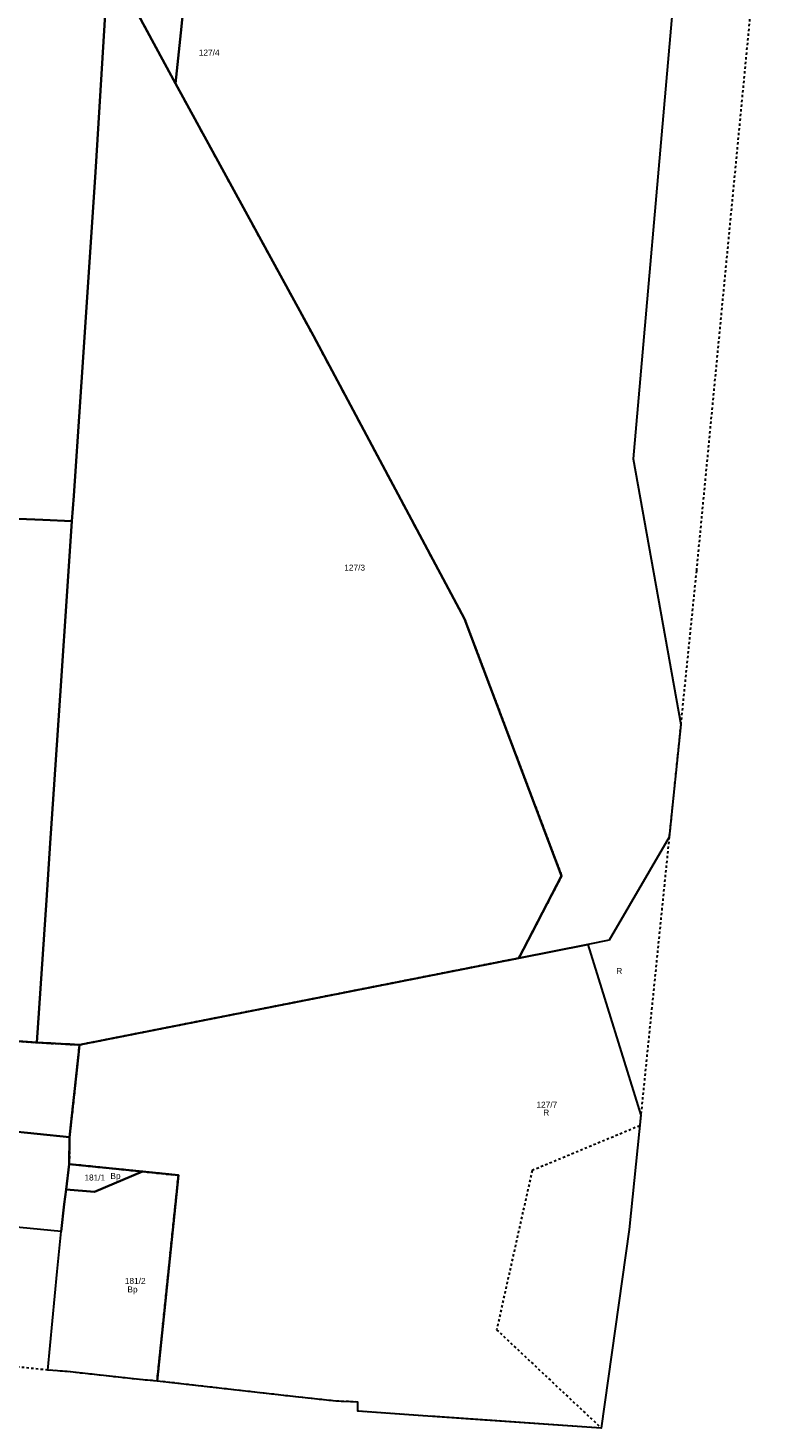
# Model space of a CAD drawing. Header units: metres. Extents: x 6603615 to 6604365, y 5739741 to 5740610.
# Tile 13 of 15: x 6604194 to 6604348, y 5739741 to 5740035. Entities that reach past the tile are written whole.
import ezdxf
from ezdxf.enums import TextEntityAlignment as Align

# ---------------------------------------------------------------- set-up
doc = ezdxf.new("R2010")
doc.units = ezdxf.units.M
doc.linetypes.add('PRZER1-1', pattern=[1, 0.5, -0.5])
doc.layers.add('_działki', color=3, linetype='Continuous', lineweight=40)
for name, color, linetype, lineweight, true_color in [('GESDZI', 7, 'Continuous', 18, 0x008000), ('GESDZI_O', 7, 'Continuous', 18, 0x008000), ('GESUZY', 7, 'Continuous', 18, 0x008000), ('GESUZY_O', 7, 'Continuous', 18, 0x008000)]:
    doc.layers.add(name, color=color, linetype=linetype, lineweight=lineweight, true_color=true_color)
doc.layers.get('_działki').off()
doc.styles.add('Arial', font='arial.ttf')

# ---------------------------------------------------------------- blocks, each defined once
blk = doc.blocks.new('A$C8469fa7e')
at = {"layer": 'GESDZI', "color": 3, "linetype": 'Continuous', "lineweight": 30}
for points in [[(6604337.22, 5740125.89), (6604321.34, 5739944.74), (6604331.35, 5739888.86), (6604328.93, 5739865.18), (6604316.29, 5739843.46), (6604311.87, 5739842.59), (6604297.35, 5739839.72), (6604306.33, 5739857), (6604285.94, 5739911.03), (6604254.17, 5739970.57), (6604225.19, 5740023.63), (6604226.28, 5740034.3), (6604227.06, 5740041.86)], [(6604211.14, 5740049.68), (6604208.38, 5740004.99), (6604205.71, 5739965.06), (6604205.14, 5739956.67), (6604203.8, 5739936.9), (6604203.44, 5739931.58), (6604197.3, 5739931.89), (6604174.97, 5739932.82), (6604172.74, 5739932.92), (6604162.47, 5739933.62), (6604136.19, 5739935.43), (6604135.4, 5739923.52), (6604134.09, 5739903.98), (6604131.95, 5739871.82), (6604131.15, 5739859.81), (6604129.12, 5739829.44), (6604128.92, 5739826.44), (6604111.39, 5739827.61), (6604062.77, 5739830.84), (6604014.55, 5739834.06), (6603991.05, 5739835.63), (6603918.87, 5739840.43), (6603844.12, 5739845.41)]]:
    blk.add_lwpolyline(points, dxfattribs=at)
for points in [[(6604225.19, 5740023.63), (6604211.14, 5740049.68), (6604183.81, 5740100.36), (6604164.29, 5740136.55), (6604165.05, 5740145.1), (6604165.65, 5740151.91), (6604188.08, 5740111.72), (6604205.66, 5740080.21), (6604212.81, 5740067.39), (6604227.06, 5740041.86), (6604226.28, 5740034.3)], [(6604205, 5739821.48), (6604196.08, 5739821.95), (6604198.07, 5739851.9), (6604198.87, 5739863.88), (6604199.76, 5739877.24), (6604201.1, 5739896.98), (6604202.44, 5739916.9), (6604203.44, 5739931.58), (6604203.8, 5739936.9), (6604205.14, 5739956.67), (6604205.71, 5739965.06), (6604208.38, 5740004.99), (6604211.14, 5740049.68), (6604225.19, 5740023.63), (6604254.17, 5739970.57), (6604285.94, 5739911.03), (6604306.33, 5739857), (6604297.35, 5739839.72)], [(6604196.08, 5739821.95), (6604163.88, 5739824.11), (6604151.94, 5739824.9), (6604128.92, 5739826.44), (6604129.12, 5739829.44), (6604131.15, 5739859.81), (6604131.95, 5739871.82), (6604134.09, 5739903.98), (6604135.4, 5739923.52), (6604136.19, 5739935.43), (6604162.47, 5739933.62), (6604172.74, 5739932.92), (6604174.97, 5739932.82), (6604197.3, 5739931.89), (6604203.44, 5739931.58), (6604202.44, 5739916.9), (6604201.1, 5739896.98), (6604199.76, 5739877.24), (6604198.87, 5739863.88), (6604198.07, 5739851.9)], [(6604221.33, 5739750.78), (6604225.8, 5739794.05), (6604218.25, 5739794.82), (6604202.87, 5739796.39), (6604202.94, 5739802.07), (6604204.8, 5739819.36), (6604205, 5739821.48), (6604297.35, 5739839.72), (6604311.87, 5739842.59), (6604322.97, 5739806.68), (6604320.52, 5739782.61), (6604314.65, 5739740.9), (6604279.18, 5739743.34), (6604263.51, 5739744.43), (6604263.53, 5739746.36), (6604258.89, 5739746.55), (6604249.82, 5739747.53), (6604239.88, 5739748.66)], [(6604202.94, 5739802.07), (6604162.1, 5739806.24), (6604163.88, 5739824.11), (6604196.08, 5739821.95), (6604205, 5739821.48), (6604204.8, 5739819.36)], [(6604201.17, 5739782.23), (6604164.99, 5739785.73), (6604165.12, 5739789.25), (6604160.46, 5739789.81), (6604160.87, 5739794.03), (6604162.1, 5739806.24), (6604202.94, 5739802.07), (6604202.87, 5739796.39), (6604202.2, 5739791.02), (6604201.82, 5739787.94)], [(6604217.61, 5739751.09), (6604202.42, 5739752.77), (6604198.35, 5739753.08), (6604200.35, 5739773.78), (6604201.17, 5739782.23), (6604201.82, 5739787.94), (6604202.2, 5739791.02), (6604208.19, 5739790.58), (6604218.25, 5739794.82), (6604225.8, 5739794.05), (6604221.33, 5739750.78)], [(6604202.87, 5739796.39), (6604218.25, 5739794.82), (6604208.19, 5739790.58), (6604202.2, 5739791.02)]]:
    blk.add_lwpolyline(points, close=True, dxfattribs=at)
at = {"layer": 'GESUZY', "color": 3, "linetype": 'PRZER1-1', "lineweight": 30}
for points in [[(6604348.43, 5740064.03), (6604334.64, 5739921.16), (6604331.35, 5739888.86), (6604328.93, 5739865.18), (6604322.97, 5739806.68), (6604322.74, 5739804.45), (6604300.13, 5739795.04), (6604292.67, 5739761.56), (6604314.65, 5739740.9), (6604279.18, 5739743.34), (6604263.51, 5739744.43), (6604263.53, 5739746.36), (6604258.89, 5739746.55), (6604249.82, 5739747.53), (6604239.88, 5739748.66), (6604221.33, 5739750.78), (6604225.8, 5739794.05), (6604218.25, 5739794.82), (6604202.87, 5739796.39), (6604202.94, 5739802.07), (6604204.8, 5739819.36), (6604205, 5739821.48), (6604297.35, 5739839.72), (6604306.33, 5739857), (6604285.94, 5739911.03), (6604254.17, 5739970.57), (6604225.19, 5740023.63), (6604211.14, 5740049.68)], [(6604211.14, 5740049.68), (6604225.19, 5740023.63), (6604254.17, 5739970.57), (6604285.94, 5739911.03), (6604306.33, 5739857), (6604297.35, 5739839.72), (6604205, 5739821.48), (6604196.08, 5739821.95), (6604163.88, 5739824.11), (6604151.94, 5739824.9), (6604128.92, 5739826.44), (6604111.39, 5739827.61), (6604062.77, 5739830.84), (6604014.55, 5739834.06), (6603991.05, 5739835.63), (6603918.87, 5739840.43), (6603844.12, 5739845.41)], [(6604163.88, 5739824.11), (6604196.08, 5739821.95), (6604205, 5739821.48), (6604204.8, 5739819.36), (6604202.94, 5739802.07), (6604202.87, 5739796.39), (6604218.25, 5739794.82), (6604225.8, 5739794.05), (6604221.33, 5739750.78), (6604217.61, 5739751.09), (6604202.42, 5739752.77), (6604198.35, 5739753.08), (6604157.55, 5739757.26)]]:
    blk.add_lwpolyline(points, dxfattribs=at)
at = {"layer": 'GESDZI_O', "color": 3, "linetype": 'Continuous', "lineweight": 30, "style": 'Arial'}
for s, p in [('127/4', (6604232.27, 5740029.52)), ('127/3', (6604262.84, 5739921.21)), ('127/7', (6604303.22, 5739808.26)), ('181/1', (6604208.24, 5739792.95)), ('181/2', (6604216.73, 5739771.21))]:
    blk.add_text(s, height=1.25, rotation=360, dxfattribs=at).set_placement(p, align=Align.CENTER)
at = {"layer": 'GESUZY_O', "color": 3, "linetype": 'Continuous', "lineweight": 30, "style": 'Arial'}
for s, p in [('R', (6604318.44, 5739836.39)), ('R', (6604303.09, 5739806.61)), ('Bp', (6604212.59, 5739793.29)), ('Bp', (6604216.16, 5739769.42))]:
    blk.add_text(s, height=1.25, rotation=360, dxfattribs=at).set_placement(p, align=Align.CENTER)

msp = doc.modelspace()

# ---------------------------------------------------------------- block references
at = {"layer": '_działki', "color": 1}
msp.add_blockref('A$C8469fa7e', (0, 0), dxfattribs=at)

doc.saveas('drawing.dxf')
